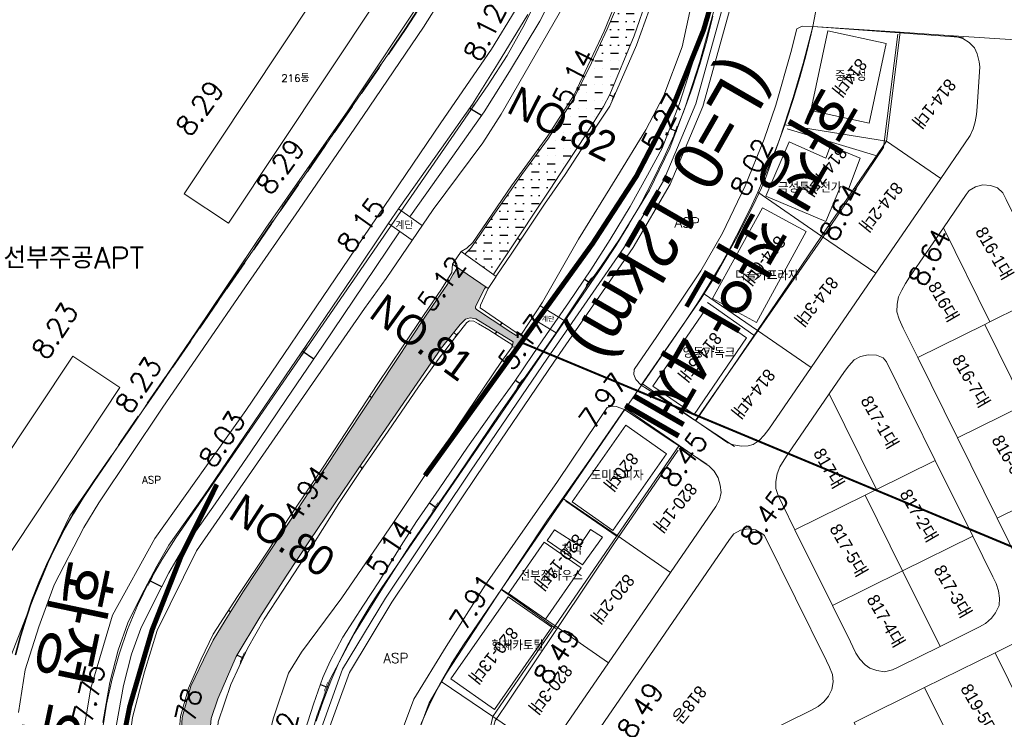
# Model space of a CAD drawing. Header units: metres. Extents: x 183400 to 184400, y 422200 to 427800.
# Tile 144 of 221: x 183669 to 183867, y 426260 to 426400. Entities that reach past the tile are written whole.
import ezdxf
from ezdxf.enums import TextEntityAlignment as Align

# ---------------------------------------------------------------- set-up
doc = ezdxf.new("R2010")
doc.units = ezdxf.units.M
doc.linetypes.add('DASHED2', pattern=[9.525, 6.35, -3.175])
for name, color, linetype in [('NR', 7, 'Continuous'), ('num', 7, 'Continuous'), ('구조물명칭_작업', 5, 'Continuous'), ('동별경계', 3, 'DASHED2'), ('보축구간', 10, 'DASHED2'), ('하천', 140, 'Continuous'), ('횡단타점', 11, 'Continuous')]:
    doc.layers.add(name, color=color, linetype=linetype)
for name, color, linetype, lineweight in [('지번', 252, 'Continuous', 5), ('지적', 252, 'Continuous', 5), ('현황도', 7, 'Continuous', 5)]:
    doc.layers.add(name, color=color, linetype=linetype, lineweight=lineweight)
doc.styles.add('GHS', font='ROMANS', dxfattribs={"bigfont": 'GHS'})
doc.styles.add('gwang', font='romans.shx', dxfattribs={"bigfont": ' WHGTXT.SHX'})
doc.styles.get("Standard").update_dxf_attribs({"font": 'romans.shx', "bigfont": 'ghs.shx'})
doc.styles.add('UPM', font='Gulim.ttf')
doc.styles.add('돋움', font='Dotum.ttf')

msp = doc.modelspace()

# ---------------------------------------------------------------- hatches: boundary and pattern name
at = {"layer": '하천'}
h = msp.add_hatch(dxfattribs=at)
h.set_pattern_fill('MUDST', color=256, scale=0.25, style=0)
h.paths.add_polyline_path([(183799.67, 426425.3), (183800.15, 426434.35), (183800.76, 426444.16), (183801.48, 426454.14), (183802.2, 426464.53), (183802.92, 426473.82), (183803.47, 426483.13), (183803.83, 426488.25), (183799.07, 426488.67), (183798.93, 426487.43), (183798.88, 426486.82), (183798.26, 426479.71), (183797.93, 426471.08), (183797.52, 426460.98), (183797.08, 426452.27), (183796.48, 426442.4), (183795.71, 426432.23), (183795.24, 426424.24), (183793.98, 426416.34), (183791.81, 426408.25), (183790.98, 426406.19), (183787.36, 426397.76), (183783.8, 426390.01), (183780.49, 426383.5), (183775.61, 426375.91), (183770.23, 426368.62), (183764.26, 426359.99), (183760.97, 426355.14), (183759.94, 426353.79), (183758.84, 426352.61), (183764.56, 426348.52), (183766.79, 426351.91), (183769.84, 426356.48), (183773, 426361.28), (183775.93, 426365.64), (183778.98, 426370.28), (183783.23, 426376.8), (183786.68, 426382.23), (183787.92, 426384.67), (183792.77, 426396.45), (183795.57, 426404.38), (183797.76, 426411.25), (183798.64, 426416.11)])
h = msp.add_hatch(dxfattribs=at)
h.set_pattern_fill('MUDST', color=256, scale=0.25, style=0)
h.paths.add_polyline_path([(183707.24, 426244.61), (183707.48, 426250.97), (183707.71, 426257.21), (183707.93, 426259.42), (183709.23, 426263.39), (183712.95, 426271.9), (183717.7, 426279.79), (183722.97, 426288.04), (183727.67, 426295.09), (183737.39, 426309.55), (183754.15, 426333.82), (183757.9, 426338.53), (183758.92, 426339.57), (183759.91, 426339.82), (183761.05, 426339.64), (183768.5, 426335.06), (183768.33, 426334.03), (183769.57, 426333.95), (183770.82, 426335.84), (183770.17, 426336.61), (183769.15, 426336.28), (183768.07, 426337), (183764.33, 426339.42), (183761.17, 426341.54), (183760.96, 426341.78), (183760.98, 426342.06), (183762.23, 426344.69), (183762.76, 426345.67), (183763, 426346.06), (183757.35, 426349.96), (183756.48, 426348.58), (183755.32, 426346.59), (183750.95, 426340.15), (183744.92, 426331.11), (183738.73, 426321.82), (183734.96, 426316.05), (183731.66, 426311), (183727.78, 426305.27), (183723.55, 426298.82), (183719.63, 426292.87), (183714.37, 426284.98), (183710.75, 426279.13), (183708.34, 426275.17), (183706.38, 426271.25), (183703.86, 426265.95), (183702.12, 426259.66), (183701.86, 426256.18), (183701.34, 426249.66), (183700.69, 426239.88), (183700.32, 426233), (183699.98, 426226.91), (183699.77, 426222.48), (183699.54, 426219.98), (183705.99, 426219.33), (183706.3, 426226.11)])
h.paths.add_polyline_path([(183705.39, 426206.67), (183705.83, 426215.94), (183705.85, 426216.41), (183699.47, 426217.08), (183699.4, 426215.73), (183699.07, 426207.8), (183698.15, 426189.72), (183697.2, 426172.42), (183696.13, 426156.63), (183695.69, 426148.61), (183701.96, 426151.7), (183703.21, 426168.2), (183704.68, 426193.97)])

# ---------------------------------------------------------------- linework, layer by layer
at = {"layer": 'NR'}
for p, q in [((183787.86, 426384.62), (183788.76, 426384.22)), ((183762.18, 426380.42), (183759.85, 426381.88)), ((183799.94, 426377.82), (183801.29, 426377.31)), ((183773.77, 426373.42), (183773.49, 426373.63)), ((183769.39, 426355.81), (183769.98, 426355.42)), ((183755.7, 426347.25), (183755.31, 426347.49)), ((183782.86, 426347.62), (183783.78, 426347)), ((183765.97, 426338.36), (183766.29, 426338.83)), ((183756.6, 426336.89), (183757.24, 426336.38)), ((183765.22, 426337.08), (183764.92, 426336.61)), ((183728.51, 426331.58), (183726.2, 426333.16)), ((183768.97, 426327.33), (183769.99, 426326.62)), ((183740.1, 426323.87), (183739.71, 426324.13)), ((183737.73, 426310.05), (183738.26, 426309.68)), ((183751.73, 426302.7), (183753.05, 426301.79)), ((183697.98, 426285.86), (183695.49, 426287.15)), ((183711.79, 426280.82), (183711.36, 426281.09)), ((183713.11, 426272.17), (183714.32, 426271.61)), ((183729.82, 426266.26), (183731.16, 426265.73)), ((183702.98, 426262.78), (183702.61, 426262.89))]:
    msp.add_line(p, q, dxfattribs=at)
for points in [[(183789.28, 426385.4), (183788.25, 426383.05), (183789.22, 426385.43), (183788.18, 426383.07)], [(183789.1, 426385.16), (183788.3, 426383.35), (183789.03, 426385.19), (183788.24, 426383.37)], [(183788.91, 426384.91), (183788.36, 426383.65), (183788.85, 426384.94), (183788.3, 426383.67)], [(183758.82, 426380.22), (183760.88, 426383.53), (183758.91, 426380.17), (183760.97, 426383.48)], [(183759.15, 426380.55), (183760.73, 426383.09), (183759.24, 426380.49), (183760.82, 426383.04)], [(183759.47, 426380.87), (183760.59, 426382.66), (183759.56, 426380.82), (183760.67, 426382.6)], [(183801.95, 426379.08), (183800.64, 426375.55), (183801.85, 426379.11), (183800.55, 426375.59)], [(183801.7, 426378.7), (183800.7, 426375.99), (183801.61, 426378.74), (183800.6, 426376.03)], [(183801.45, 426378.33), (183800.75, 426376.44), (183801.36, 426378.37), (183800.66, 426376.47)], [(183773.21, 426373.25), (183773.76, 426374), (183773.23, 426373.24), (183773.78, 426373.99)], [(183773.3, 426373.33), (183773.71, 426373.9), (183773.32, 426373.31), (183773.74, 426373.89)], [(183773.38, 426373.4), (183773.67, 426373.8), (183773.4, 426373.38), (183773.69, 426373.79)], [(183770.49, 426356.19), (183769.47, 426354.65), (183770.45, 426356.22), (183769.43, 426354.68)], [(183770.33, 426356.04), (183769.55, 426354.86), (183770.29, 426356.07), (183769.51, 426354.89)], [(183770.17, 426355.89), (183769.63, 426355.06), (183770.13, 426355.92), (183769.58, 426355.09)], [(183754.99, 426346.98), (183755.62, 426348), (183755.02, 426346.96), (183755.65, 426347.99)], [(183755.09, 426347.08), (183755.58, 426347.87), (183755.12, 426347.06), (183755.61, 426347.85)], [(183755.19, 426347.18), (183755.53, 426347.73), (183755.22, 426347.16), (183755.56, 426347.71)], [(183784.59, 426348.2), (183782.97, 426345.8), (183784.53, 426348.24), (183782.91, 426345.84)], [(183784.34, 426347.96), (183783.09, 426346.12), (183784.27, 426348.01), (183783.03, 426346.16)], [(183784.09, 426347.73), (183783.22, 426346.44), (183784.02, 426347.77), (183783.15, 426346.48)], [(183765.68, 426339.24), (183766.9, 426338.42), (183765.65, 426339.2), (183766.87, 426338.39)], [(183765.79, 426339.11), (183766.73, 426338.48), (183765.77, 426339.08), (183766.71, 426338.45)], [(183765.91, 426338.98), (183766.57, 426338.54), (183765.89, 426338.95), (183766.55, 426338.51)], [(183757.9, 426337.21), (183756.58, 426335.55), (183757.85, 426337.25), (183756.53, 426335.58)], [(183757.7, 426337.06), (183756.68, 426335.77), (183757.66, 426337.09), (183756.64, 426335.81)], [(183757.5, 426336.9), (183756.79, 426336), (183757.46, 426336.94), (183756.75, 426336.04)], [(183765.53, 426336.22), (183764.31, 426336.99), (183765.55, 426336.26), (183764.34, 426337.03)], [(183765.41, 426336.35), (183764.48, 426336.94), (183765.43, 426336.38), (183764.5, 426336.97)], [(183765.29, 426336.47), (183764.64, 426336.88), (183765.31, 426336.5), (183764.66, 426336.91)], [(183725.1, 426331.55), (183727.3, 426334.77), (183725.19, 426331.49), (183727.38, 426334.71)], [(183725.44, 426331.86), (183727.13, 426334.34), (183725.53, 426331.8), (183727.22, 426334.28)], [(183725.78, 426332.17), (183726.96, 426333.91), (183725.87, 426332.11), (183727.05, 426333.85)], [(183770.91, 426327.93), (183769.06, 426325.3), (183770.84, 426327.98), (183768.99, 426325.35)], [(183770.63, 426327.68), (183769.21, 426325.65), (183770.56, 426327.73), (183769.13, 426325.7)], [(183770.35, 426327.43), (183769.35, 426326), (183770.27, 426327.48), (183769.28, 426326.05)], [(183739.37, 426323.62), (183740.04, 426324.64), (183739.4, 426323.6), (183740.07, 426324.62)], [(183739.48, 426323.72), (183739.99, 426324.5), (183739.5, 426323.7), (183740.02, 426324.48)], [(183739.58, 426323.82), (183739.94, 426324.37), (183739.61, 426323.8), (183739.97, 426324.35)], [(183738.73, 426310.37), (183737.79, 426309), (183738.7, 426310.4), (183737.75, 426309.02)], [(183738.59, 426310.24), (183737.86, 426309.18), (183738.55, 426310.26), (183737.82, 426309.21)], [(183738.44, 426310.1), (183737.93, 426309.37), (183738.4, 426310.13), (183737.89, 426309.39)], [(183754.15, 426303.4), (183751.94, 426300.19), (183754.07, 426303.46), (183751.86, 426300.24)], [(183753.81, 426303.09), (183752.11, 426300.62), (183753.73, 426303.15), (183752.03, 426300.68)], [(183753.47, 426302.78), (183752.28, 426301.05), (183753.38, 426302.84), (183752.19, 426301.11)], [(183694.6, 426285.42), (183696.39, 426288.88), (183694.69, 426285.37), (183696.48, 426288.83)], [(183694.9, 426285.77), (183696.28, 426288.43), (183694.99, 426285.72), (183696.37, 426288.39)], [(183695.2, 426286.12), (183696.16, 426287.99), (183695.29, 426286.07), (183696.26, 426287.94)], [(183711, 426280.54), (183711.72, 426281.65), (183711.03, 426280.52), (183711.75, 426281.63)], [(183711.11, 426280.65), (183711.67, 426281.51), (183711.14, 426280.63), (183711.7, 426281.49)], [(183711.23, 426280.76), (183711.62, 426281.36), (183711.26, 426280.74), (183711.65, 426281.34)], [(183715.05, 426273.19), (183713.6, 426270.04), (183714.96, 426273.23), (183713.51, 426270.08)], [(183714.8, 426272.86), (183713.68, 426270.44), (183714.71, 426272.9), (183713.6, 426270.48)], [(183714.54, 426272.54), (183713.76, 426270.85), (183714.46, 426272.58), (183713.68, 426270.88)], [(183731.85, 426267.48), (183730.48, 426263.98), (183731.75, 426267.51), (183730.39, 426264.02)], [(183731.6, 426267.11), (183730.54, 426264.42), (183731.5, 426267.15), (183730.45, 426264.46)], [(183731.34, 426266.74), (183730.61, 426264.86), (183731.25, 426266.78), (183730.51, 426264.9)], [(183702.47, 426262.4), (183702.74, 426263.38), (183702.5, 426262.39), (183702.77, 426263.37)], [(183702.53, 426262.5), (183702.74, 426263.26), (183702.56, 426262.5), (183702.76, 426263.25)], [(183702.59, 426262.61), (183702.73, 426263.14), (183702.61, 426262.6), (183702.76, 426263.13)]]:
    msp.add_solid(points, dxfattribs=at)
at = {"layer": '구조물명칭_작업', "ltscale": 20, "const_width": 0.4}
msp.add_lwpolyline([(183871.03, 426292.91), (183770.19, 426334.9)], dxfattribs=at)
at = {"layer": '동별경계', "linetype": 'DASHED2'}
for points in [[(183668.63, 426272.23), (183669.63, 426275.94), (183670.76, 426279.6), (183672.02, 426283.23), (183673.41, 426286.81), (183674.92, 426290.33), (183676.57, 426293.8), (183678.33, 426297.21), (183680.22, 426300.55), (183682.22, 426303.82), (183684.34, 426307.02), (183747.01, 426397.93), (183750.19, 426402.86), (183753.08, 426407.98), (183755.65, 426413.26), (183757.91, 426418.68), (183759.83, 426424.23), (183761.42, 426429.88), (183762.67, 426435.62), (183763.57, 426441.42), (183764.12, 426447.26), (183774.98, 426616.23), (183777.03, 426648.15)], [(183777.03, 426648.15), (183774.98, 426616.23), (183764.12, 426447.26), (183763.57, 426441.42), (183762.67, 426435.62), (183761.42, 426429.88), (183759.83, 426424.23), (183757.91, 426418.68), (183755.65, 426413.26), (183753.08, 426407.98), (183750.19, 426402.86), (183747.01, 426397.93), (183684.34, 426307.02), (183682.22, 426303.82), (183680.22, 426300.55), (183678.33, 426297.21), (183676.57, 426293.8), (183674.92, 426290.33), (183673.41, 426286.81), (183672.02, 426283.23), (183670.76, 426279.6), (183669.63, 426275.94), (183668.63, 426272.23)]]:
    msp.add_lwpolyline(points, dxfattribs=at)
at = {"layer": '보축구간', "const_width": 1}
msp.add_lwpolyline([(183750.81, 426308.17), (183784.47, 426354.77, 0.097798), (183811.27, 426413.13, 0.097798)], format="xyb", dxfattribs=at)
at = {"layer": '보축구간'}
msp.add_lwpolyline([(183683.74, 426183.7, 1, 1, 0), (183686.72, 426230.38, 1, 1, -0.111432), (183709.06, 426306.41, 1, 1, -0.111432)], format="xyseb", dxfattribs=at)
at = {"layer": '지적', "linetype": 'Continuous'}
for points in [[(183648.12, 425680.89), (183685.63, 426251.99), (183686.12, 426257.17), (183686.92, 426262.3), (183688.03, 426267.39), (183689.44, 426272.39), (183691.15, 426277.3), (183693.15, 426282.1), (183695.43, 426286.78), (183697.99, 426291.31), (183700.81, 426295.68), (183763.48, 426386.58), (183767.31, 426392.52), (183770.79, 426398.68), (183773.89, 426405.04), (183776.6, 426411.56), (183778.91, 426418.24), (183780.83, 426425.05), (183782.33, 426431.96), (183783.41, 426438.94), (183784.08, 426445.98), (183841.5, 427333.41)], [(183841.5, 427333.41), (183784.08, 426445.98), (183783.41, 426438.94), (183782.33, 426431.96), (183780.83, 426425.05), (183778.91, 426418.24), (183776.6, 426411.56), (183773.89, 426405.04), (183770.79, 426398.68), (183767.31, 426392.52), (183763.48, 426386.58), (183700.81, 426295.68), (183697.99, 426291.31), (183695.43, 426286.78), (183693.15, 426282.1), (183691.15, 426277.3), (183689.44, 426272.39), (183688.03, 426267.39), (183686.92, 426262.3), (183686.12, 426257.17), (183685.63, 426251.99), (183648.12, 425680.89)], [(183777.03, 426648.15), (183774.98, 426616.23), (183764.12, 426447.26), (183763.57, 426441.42), (183762.67, 426435.62), (183761.42, 426429.88), (183759.83, 426424.23), (183757.91, 426418.68), (183755.65, 426413.26), (183753.08, 426407.98), (183750.19, 426402.86), (183747.01, 426397.93), (183684.34, 426307.02), (183682.22, 426303.82), (183680.22, 426300.55), (183678.33, 426297.21), (183676.57, 426293.8), (183674.92, 426290.33), (183673.41, 426286.81), (183672.02, 426283.23), (183670.76, 426279.6), (183669.63, 426275.94), (183668.63, 426272.23)], [(183750.11, 426258.58), (183751.9, 426262.65), (183753.91, 426266.62), (183754.04, 426266.86), (183756.12, 426270.48), (183758.54, 426274.22), (183766.21, 426285.41), (183778.64, 426303.52), (183791.07, 426321.64), (183794.47, 426326.59), (183802.85, 426338.81), (183805.37, 426342.6), (183806.72, 426344.75), (183807.8, 426346.45), (183810.12, 426350.38), (183812.33, 426354.36), (183814.44, 426358.4), (183816.44, 426362.49), (183817.6, 426365.05), (183818.32, 426366.64), (183820.1, 426370.84), (183821.76, 426375.08), (183823.04, 426378.61), (183823.31, 426379.36), (183824.74, 426383.69), (183826.06, 426388.05), (183827.26, 426392.45), (183828.34, 426396.87), (183828.64, 426398.29), (183830.52, 426408.19)], [(183830.52, 426408.19), (183828.64, 426398.29), (183846.21, 426397.14), (183855.79, 426396.51), (183875.53, 426395.22)], [(183668.63, 426272.23), (183669.63, 426275.94), (183670.76, 426279.6), (183672.02, 426283.23), (183673.41, 426286.81), (183674.92, 426290.33), (183676.57, 426293.8), (183678.33, 426297.21), (183680.22, 426300.55), (183682.22, 426303.82), (183684.34, 426307.02), (183747.01, 426397.93), (183750.19, 426402.86)], [(183728.97, 426258.94), (183730.36, 426262.95), (183731.92, 426266.91), (183733.63, 426270.79), (183735.51, 426274.6), (183737.54, 426278.34), (183739.72, 426281.98), (183742.05, 426285.53), (183786.35, 426350.12), (183789.13, 426354.31), (183791.76, 426358.59), (183794.24, 426362.96), (183796.58, 426367.41), (183798.77, 426371.93), (183800.81, 426376.53), (183802.69, 426381.19), (183804.41, 426385.91), (183805.97, 426390.68), (183807.38, 426395.51), (183808.62, 426400.38)], [(183808.62, 426400.38), (183807.38, 426395.51), (183805.97, 426390.68), (183804.41, 426385.91), (183802.69, 426381.19), (183800.81, 426376.53), (183798.77, 426371.93), (183796.58, 426367.41), (183794.24, 426362.96), (183791.76, 426358.59), (183789.13, 426354.31), (183786.35, 426350.12), (183742.05, 426285.53), (183739.72, 426281.98), (183737.54, 426278.34), (183735.51, 426274.6), (183733.63, 426270.79), (183731.92, 426266.91), (183730.36, 426262.95), (183728.97, 426258.94)], [(183828.64, 426398.29), (183828.34, 426396.87), (183827.26, 426392.45), (183826.06, 426388.05), (183824.74, 426383.69), (183823.31, 426379.36), (183823.04, 426378.61), (183843.41, 426375.33), (183846.21, 426397.14), (183828.64, 426398.29)], [(183855.79, 426396.51), (183857.27, 426396.32), (183858.75, 426395.89), (183860.01, 426395.12), (183861.08, 426394.05), (183861.61, 426392.8), (183862.04, 426391.22), (183862.17, 426390.24), (183861.65, 426382.18), (183861.48, 426380.67), (183861.25, 426379.2), (183860.85, 426377.79), (183860.21, 426376.41), (183859.11, 426374.74), (183854.36, 426367.82), (183841.3, 426348.8), (183828.33, 426329.91), (183819.82, 426317.51), (183818.89, 426316.28), (183817.87, 426315.21), (183816.69, 426314.45), (183815.69, 426314.16), (183814.34, 426314.11), (183812.75, 426314.39), (183811.62, 426314.79), (183805.19, 426319.21), (183794.47, 426326.59), (183791.07, 426321.64), (183801.8, 426314.26), (183806.19, 426311.24), (183807.84, 426310.08), (183808.87, 426309.06), (183809.67, 426307.74), (183810.04, 426306.27), (183810.27, 426304.78), (183809.9, 426303.3), (183809.18, 426302.01), (183800.09, 426288.77), (183787.65, 426270.65), (183775.59, 426253.08)], [(183846.21, 426397.14), (183843.41, 426375.33), (183854.36, 426367.82), (183859.11, 426374.74), (183860.21, 426376.41), (183860.85, 426377.79), (183861.25, 426379.2), (183861.48, 426380.67), (183861.65, 426382.18), (183862.17, 426390.24), (183862.04, 426391.22), (183861.61, 426392.8), (183861.08, 426394.05), (183860.01, 426395.12), (183858.75, 426395.89), (183857.27, 426396.32), (183855.79, 426396.51), (183846.21, 426397.14)], [(183875.53, 426395.22), (183855.79, 426396.51)], [(183823.04, 426378.61), (183821.76, 426375.08), (183820.1, 426370.84), (183818.32, 426366.64), (183817.6, 426365.05), (183830.42, 426356.26), (183843.41, 426375.33), (183823.04, 426378.61)], [(183843.41, 426375.33), (183830.42, 426356.26), (183841.3, 426348.8), (183854.36, 426367.82), (183843.41, 426375.33)], [(183870.48, 426289.91), (183865.67, 426299.64), (183857.7, 426315.77), (183849.73, 426331.9), (183846.82, 426337.79), (183845.98, 426339.61), (183845.54, 426341.03), (183845.55, 426342.58), (183845.87, 426344.04), (183846.49, 426345.39), (183847.23, 426346.73), (183848.04, 426348.01), (183854.86, 426357.94), (183859.43, 426364.6), (183860.06, 426365.41), (183861.32, 426366.16), (183862.79, 426366.53), (183864.32, 426366.42)], [(183862.79, 426366.53), (183861.32, 426366.16), (183860.06, 426365.41), (183859.43, 426364.6), (183854.86, 426357.94), (183864.19, 426339.05), (183876.59, 426345.18), (183867.49, 426363.61), (183866.77, 426364.92), (183865.71, 426365.96), (183864.32, 426366.42), (183862.79, 426366.53)], [(183864.32, 426366.42), (183865.71, 426365.96), (183866.77, 426364.92), (183867.49, 426363.61)], [(183817.6, 426365.05), (183816.44, 426362.49), (183814.44, 426358.4), (183812.33, 426354.36), (183810.12, 426350.38), (183807.8, 426346.45), (183806.72, 426344.75), (183817.53, 426337.33), (183830.42, 426356.26), (183817.6, 426365.05)], [(183854.86, 426357.94), (183848.04, 426348.01), (183847.23, 426346.73), (183846.49, 426345.39), (183845.87, 426344.04), (183845.55, 426342.58), (183845.54, 426341.03), (183845.98, 426339.61), (183846.82, 426337.79), (183849.73, 426331.9), (183863.16, 426338.54), (183864.19, 426339.05), (183854.86, 426357.94)], [(183830.42, 426356.26), (183817.53, 426337.33), (183828.33, 426329.91), (183841.3, 426348.8), (183830.42, 426356.26)], [(183806.72, 426344.75), (183805.37, 426342.6), (183802.85, 426338.81), (183794.47, 426326.59), (183805.19, 426319.21), (183817.53, 426337.33), (183806.72, 426344.75)], [(183876.59, 426345.18), (183864.19, 426339.05), (183863.16, 426338.54), (183871.13, 426322.41), (183884.56, 426329.05), (183876.59, 426345.18)], [(183817.53, 426337.33), (183805.19, 426319.21), (183811.62, 426314.79), (183812.75, 426314.39), (183814.34, 426314.11), (183815.69, 426314.16), (183816.69, 426314.45), (183817.87, 426315.21), (183818.89, 426316.28), (183819.82, 426317.51), (183828.33, 426329.91), (183817.53, 426337.33)], [(183863.16, 426338.54), (183849.73, 426331.9), (183857.7, 426315.77), (183871.13, 426322.41), (183863.16, 426338.54)], [(183841.42, 426332.38), (183842.74, 426331.8), (183843.47, 426331.03), (183853.24, 426311.24), (183860.76, 426296.04), (183864.81, 426287.85), (183865.45, 426286.51), (183865.94, 426285.08), (183866.14, 426283.62), (183866.03, 426282.11), (183865.33, 426280.64), (183864.5, 426279.58), (183863.33, 426278.51), (183862.13, 426277.81), (183854.18, 426273.88), (183845.91, 426269.79), (183844.62, 426269.19), (183843.06, 426268.82), (183841.52, 426269.09), (183840.12, 426269.53), (183839.13, 426270.2), (183838.08, 426271.36), (183837.29, 426272.56), (183836.67, 426273.85), (183836.19, 426274.82), (183832.58, 426282.12), (183825.07, 426297.33), (183822.58, 426302.37), (183821.71, 426304.17), (183821.23, 426305.58), (183821.23, 426307.01), (183821.52, 426308.57), (183822.06, 426309.98), (183822.9, 426311.35), (183823.67, 426312.51), (183831.95, 426324.57), (183835.04, 426329.08), (183835.89, 426330.22), (183836.94, 426331.4), (183838.24, 426332.07), (183839.76, 426332.44), (183841.42, 426332.38)], [(183839.76, 426332.44), (183838.24, 426332.07), (183836.94, 426331.4), (183835.89, 426330.22), (183835.04, 426329.08), (183831.95, 426324.57), (183841.42, 426305.4), (183853.24, 426311.24), (183843.47, 426331.03), (183842.74, 426331.8), (183841.42, 426332.38), (183839.76, 426332.44)], [(183831.95, 426324.57), (183823.67, 426312.51), (183822.9, 426311.35), (183822.06, 426309.98), (183821.52, 426308.57), (183821.23, 426307.01), (183821.23, 426305.58), (183821.71, 426304.17), (183822.58, 426302.37), (183825.07, 426297.33), (183839.16, 426304.29), (183841.42, 426305.4), (183831.95, 426324.57)], [(183791.07, 426321.64), (183778.64, 426303.52), (183789.36, 426296.14), (183801.8, 426314.26), (183791.07, 426321.64)], [(183871.13, 426322.41), (183857.7, 426315.77), (183865.67, 426299.64), (183879.1, 426306.28), (183871.13, 426322.41)], [(183801.8, 426314.26), (183789.36, 426296.14), (183800.09, 426288.77), (183809.18, 426302.01), (183809.9, 426303.3), (183810.27, 426304.78), (183810.04, 426306.27), (183809.67, 426307.74), (183808.87, 426309.06), (183807.84, 426310.08), (183806.19, 426311.24), (183801.8, 426314.26)], [(183853.24, 426311.24), (183841.42, 426305.4), (183839.16, 426304.29), (183846.67, 426289.08), (183860.76, 426296.04), (183853.24, 426311.24)], [(183879.1, 426306.28), (183865.67, 426299.64), (183870.48, 426289.91), (183870.97, 426288.88), (183871.8, 426287.75), (183872.89, 426286.59), (183874.1, 426285.93), (183875.34, 426285.6), (183876.71, 426285.49), (183878.23, 426285.82), (183879.56, 426286.42), (183887.08, 426290.14), (183879.1, 426306.28)], [(183778.64, 426303.52), (183766.21, 426285.41), (183776.93, 426278.03), (183789.36, 426296.14), (183778.64, 426303.52)], [(183839.16, 426304.29), (183825.07, 426297.33), (183832.58, 426282.12), (183846.67, 426289.08), (183839.16, 426304.29)], [(183782.28, 426252.22), (183811.91, 426295.39), (183812.79, 426296.48), (183814.15, 426297.26), (183815.7, 426297.53), (183817.12, 426297.31)], [(183815.7, 426297.53), (183814.15, 426297.26), (183812.79, 426296.48), (183811.91, 426295.39), (183782.28, 426252.22)], [(183786.93, 426240.64), (183828.37, 426261.12), (183829.76, 426261.88), (183830.86, 426262.77), (183831.81, 426263.94), (183832.49, 426265.27), (183832.71, 426266.78), (183832.58, 426268.26), (183831.99, 426269.78), (183831.37, 426271.02), (183818.94, 426296.2), (183818.42, 426296.59), (183817.12, 426297.31), (183815.7, 426297.53)], [(183817.12, 426297.31), (183818.42, 426296.59), (183818.94, 426296.2), (183831.37, 426271.02), (183831.99, 426269.78), (183832.58, 426268.26), (183832.71, 426266.78), (183832.49, 426265.27), (183831.81, 426263.94), (183830.86, 426262.77), (183829.76, 426261.88), (183828.37, 426261.12), (183786.93, 426240.64)], [(183789.36, 426296.14), (183776.93, 426278.03), (183787.65, 426270.65), (183800.09, 426288.77), (183789.36, 426296.14)], [(183860.76, 426296.04), (183846.67, 426289.08), (183854.18, 426273.88), (183862.13, 426277.81), (183863.33, 426278.51), (183864.5, 426279.58), (183865.33, 426280.64), (183866.03, 426282.11), (183866.14, 426283.62), (183865.94, 426285.08), (183865.45, 426286.51), (183864.81, 426287.85), (183860.76, 426296.04)], [(183846.67, 426289.08), (183832.58, 426282.12), (183836.19, 426274.82), (183836.67, 426273.85), (183837.29, 426272.56), (183838.08, 426271.36), (183839.13, 426270.2), (183840.12, 426269.53), (183841.52, 426269.09), (183843.06, 426268.82), (183844.62, 426269.19), (183845.91, 426269.79), (183854.18, 426273.88), (183846.67, 426289.08)], [(183766.21, 426285.41), (183758.54, 426274.22), (183756.12, 426270.48), (183754.04, 426266.86), (183764.44, 426259.84), (183776.93, 426278.03), (183766.21, 426285.41)], [(183836.95, 426258.67), (183851.09, 426265.66), (183865.24, 426272.65), (183879.39, 426279.64)], [(183879.39, 426279.64), (183865.24, 426272.65), (183873.22, 426256.53), (183887.37, 426263.52), (183879.39, 426279.64)], [(183776.93, 426278.03), (183764.44, 426259.84), (183775.29, 426252.52), (183775.59, 426253.08), (183787.65, 426270.65), (183776.93, 426278.03)], [(183865.24, 426272.65), (183851.09, 426265.66), (183859.08, 426249.54), (183873.22, 426256.53), (183865.24, 426272.65)], [(183754.04, 426266.86), (183753.91, 426266.62), (183751.9, 426262.65), (183750.11, 426258.58), (183748.55, 426254.41), (183747.2, 426250.17), (183746.09, 426245.86), (183745.21, 426241.5), (183759.45, 426237.39), (183764.44, 426259.84), (183754.04, 426266.86)], [(183851.09, 426265.66), (183836.95, 426258.67), (183844.94, 426242.56), (183859.08, 426249.54), (183851.09, 426265.66)], [(183764.44, 426259.84), (183759.45, 426237.39), (183758.8, 426234.46), (183773.43, 426233.47), (183774.56, 426249.87), (183774.65, 426250.88), (183775.02, 426252.01), (183775.29, 426252.52), (183764.44, 426259.84)]]:
    msp.add_lwpolyline(points, dxfattribs=at)
at = {"layer": '현황도'}
for p, q in [((183702.48, 426364.76), (183739.14, 426419.97)), ((183711.41, 426358.83), (183748.08, 426414.03)), ((183831.66, 426397.41), (183828.24, 426381.44)), ((183831.66, 426397.41), (183843.39, 426394.89)), ((183843.39, 426394.89), (183839.97, 426378.93)), ((183828.24, 426381.44), (183839.97, 426378.93)), ((183823.51, 426377.75), (183841.5, 426372.36)), ((183711.41, 426358.83), (183702.48, 426364.76)), ((183750.24, 426358.38), (183745.48, 426361.74)), ((183808.55, 426343.7), (183818.58, 426361.95)), ((183827.34, 426357.14), (183818.58, 426361.95)), ((183748.23, 426355.44), (183743.47, 426358.8)), ((183817.32, 426338.89), (183827.34, 426357.14)), ((183756.35, 426350.65), (183758.1, 426353.14)), ((183758.1, 426353.14), (183765.13, 426348.11)), ((183763.47, 426345.73), (183756.35, 426350.65)), ((183765.13, 426348.11), (183763.47, 426345.73)), ((183807.51, 426342.95), (183816.81, 426336.4)), ((183817.32, 426338.89), (183808.55, 426343.7)), ((183778.78, 426339.31), (183773.94, 426342.27)), ((183796.57, 426326.12), (183807.13, 426341.49)), ((183815.37, 426335.82), (183807.13, 426341.49)), ((183777.13, 426336.81), (183772.27, 426339.77)), ((183769.15, 426336.28), (183770.16, 426336.6)), ((183804.81, 426320.46), (183815.37, 426335.82)), ((183643.53, 426277.12), (183680.12, 426332.18)), ((183689.61, 426325.87), (183680.12, 426332.18)), ((183653.02, 426270.81), (183689.61, 426325.87)), ((183804.81, 426320.46), (183796.57, 426326.12)), ((183780.34, 426302.93), (183791.13, 426318.31)), ((183799.32, 426312.56), (183791.13, 426318.31)), ((183788.53, 426297.19), (183799.32, 426312.56)), ((183779.06, 426303.05), (183789.41, 426295.98)), ((183788.53, 426297.19), (183780.34, 426302.93)), ((183767.61, 426284.53), (183774.75, 426294.82)), ((183782.14, 426289.69), (183774.75, 426294.82)), ((183775, 426279.4), (183782.14, 426289.69)), ((183756.02, 426267.38), (183767.54, 426283.88)), ((183766.14, 426285.34), (183777.11, 426277.54)), ((183776.31, 426277.75), (183767.54, 426283.88)), ((183775, 426279.4), (183767.61, 426284.53)), ((183764.79, 426261.26), (183776.31, 426277.75)), ((183764.79, 426261.26), (183756.02, 426267.38))]:
    msp.add_line(p, q, dxfattribs=at)
for points in [[(183739, 426628.17), (183767.93, 426626.43), (183774.66, 426619.45), (183773.05, 426593.74), (183770.81, 426560.52), (183768.32, 426522.7), (183765.82, 426486.25), (183763.2, 426447.18), (183762.32, 426435.92), (183759.58, 426425.08), (183755.09, 426412.62), (183751.22, 426405.27), (183735.36, 426381.4), (183718.9, 426357.85), (183705.03, 426337.22), (183691.69, 426317.65), (183679.57, 426300.14), (183676.2, 426293.16), (183672.33, 426283.81), (183667.72, 426271.93), (183666.84, 426265.58), (183666.1, 426261.59), (183660.23, 426264.58), (183641.53, 426276.42)], [(183725.15, 426227.93), (183725.85, 426237.87), (183726.77, 426244.45), (183729.02, 426254.77), (183734.29, 426269.32), (183742.9, 426283.6), (183759.98, 426309.07), (183775.43, 426331.77), (183791.33, 426354.74), (183798.66, 426367.34), (183805.18, 426382.77), (183811.4, 426405.26), (183813.79, 426423.44), (183815.24, 426448.62), (183817.81, 426488.51), (183820.23, 426523.9), (183822.16, 426557.05), (183824.58, 426593.23), (183826.17, 426620.34), (183826.41, 426624.64), (183825.96, 426625.36), (183824.01, 426626.38), (183823.22, 426626.67)], [(183798.66, 426488.71), (183798.09, 426483.38), (183797.6, 426471.4), (183796.57, 426449.9), (183795.54, 426435.75), (183794.8, 426424.25), (183793.5, 426416.43), (183791.21, 426408.18), (183786.75, 426397.4), (183780.75, 426384.62), (183775.46, 426376.35), (183768.2, 426366.34), (183760.41, 426354.97), (183759.21, 426353.83), (183758.1, 426353.14)], [(183758.84, 426352.61), (183759.94, 426353.79), (183760.97, 426355.14), (183764.26, 426359.99), (183770.23, 426368.62), (183775.61, 426375.91), (183780.49, 426383.5), (183783.8, 426390.01), (183787.36, 426397.76), (183790.98, 426406.19), (183791.81, 426408.25), (183793.98, 426416.34), (183795.24, 426424.24), (183795.71, 426432.23), (183796.48, 426442.4), (183797.08, 426452.27), (183797.52, 426460.98), (183797.93, 426471.08), (183798.26, 426479.71), (183798.88, 426486.82), (183798.93, 426487.43), (183799.04, 426488.43), (183799.07, 426488.67)], [(183764.56, 426348.52), (183764.67, 426348.7), (183766.79, 426351.91), (183769.84, 426356.48), (183773, 426361.28), (183775.93, 426365.64), (183778.98, 426370.28), (183783.23, 426376.8), (183786.68, 426382.23), (183787.92, 426384.67), (183792.77, 426396.45), (183795.57, 426404.38), (183797.76, 426411.25), (183798.64, 426416.11), (183799.67, 426425.3), (183800.15, 426434.35), (183800.76, 426444.16), (183801.48, 426454.14), (183802.2, 426464.53), (183802.92, 426473.82), (183803.47, 426483.13), (183803.83, 426488.25)], [(183765.07, 426348.15), (183765.23, 426348.39), (183768.11, 426352.61), (183771.48, 426357.67), (183774.81, 426362.64), (183778.95, 426368.59), (183785.39, 426378.49), (183787.92, 426382.3), (183793.29, 426394.55), (183796.73, 426404.23), (183798.64, 426411.35), (183799.77, 426417.26), (183800.74, 426425.57), (183801.13, 426435.15), (183801.69, 426446.08), (183802.57, 426458.52), (183803.51, 426469.68), (183804.3, 426481.8)], [(183786.48, 426450.59), (183786.02, 426443.04), (183785, 426433.05), (183783.98, 426427.52), (183782.01, 426418.91), (183779.42, 426411.14), (183777.28, 426406.09), (183773.88, 426399.36), (183767.79, 426389.31), (183762.7, 426381.16), (183756.42, 426372.26), (183747.91, 426360.33), (183747.76, 426360.13)], [(183770.16, 426336.6), (183774.4, 426342.97), (183781.65, 426355.61), (183789.34, 426368.06), (183795.11, 426377.59), (183798.77, 426384.44), (183802.44, 426394.26), (183805.37, 426407.89)], [(183766.12, 426380.7), (183781.32, 426407.16)], [(183717.27, 426156.07), (183719.92, 426157.39), (183721.22, 426158.6), (183721.94, 426160.57), (183722.68, 426171.12), (183723.21, 426180.74), (183725.83, 426216.32), (183727.35, 426237.71), (183728.25, 426244.19), (183730.46, 426254.36), (183735.65, 426268.67), (183744.17, 426282.8), (183761.22, 426308.23), (183776.67, 426330.93), (183792.6, 426353.94), (183800, 426366.67), (183806.6, 426382.28), (183812.88, 426404.96)], [(183669.22, 426260.68), (183670.57, 426269.18), (183673.35, 426277.83), (183676.39, 426286.25), (183682.35, 426297.76), (183685.39, 426302.71), (183698.06, 426321.71), (183714.77, 426346.09), (183725.57, 426361.56), (183738.48, 426380.48), (183750.5, 426398.19), (183754.06, 426403.86)], [(183717.31, 426156.09), (183679.85, 426137.54), (183677.81, 426137.43), (183675.83, 426138.64), (183674.84, 426141.61), (183676.96, 426175.61), (183680.59, 426228.36), (183682.25, 426256.35), (183683.76, 426265.56), (183688.14, 426280.2), (183696.63, 426295.57), (183714.89, 426321.24), (183734.18, 426349.77), (183754.02, 426378.98), (183764.2, 426393.79), (183768.95, 426401.52)], [(183771.43, 426400.72), (183765.4, 426390.78), (183760.37, 426382.71), (183754.14, 426373.88), (183745.61, 426361.94), (183743.4, 426358.7), (183736.25, 426348), (183728.09, 426335.94), (183720.67, 426325.04), (183713.54, 426314.54), (183706.44, 426304.13), (183699.41, 426294.2), (183696.99, 426290.04), (183693.89, 426284.06), (183691.21, 426278.62), (183689.26, 426273.18), (183687.57, 426266.69), (183686.16, 426258.63)], [(183726.45, 426250.77), (183729.09, 426259.92), (183731.8, 426267.34), (183736.6, 426276.42), (183741.98, 426285.07), (183747.79, 426294.14), (183757.37, 426308.07), (183766.03, 426320.98), (183777.02, 426336.64), (183779.11, 426339.82), (183783.4, 426346.28), (183786.2, 426350.24), (183789.86, 426355.66), (183795.87, 426365.44), (183799.94, 426373.88), (183803.1, 426382.32), (183805.96, 426391.23), (183808.87, 426401.72)], [(183730.33, 426267.7), (183731.8, 426270.95), (183734.35, 426275.74), (183738.45, 426282.16), (183741.58, 426286.87), (183746.01, 426294.18), (183749.13, 426298.97), (183753.69, 426305.51), (183759.33, 426313.88), (183764.12, 426320.58), (183768.83, 426327.12), (183772.49, 426332.48), (183775.21, 426336.5), (183779.64, 426342.88), (183784.1, 426349.45), (183787.96, 426355.58), (183791.98, 426362.2), (183795.51, 426368.46), (183798.4, 426373.9), (183801.91, 426382.83), (183804.81, 426392.04), (183807.2, 426400.51)], [(183812.91, 426314.06), (183796.76, 426324.7), (183794.23, 426326.31), (183793.15, 426327.48), (183792.73, 426328.48), (183792.78, 426329.49), (183797.37, 426336.12), (183806.21, 426349.28), (183810.51, 426356.84), (183815.09, 426366.34), (183818.86, 426375.67), (183821.22, 426382.55), (183824.23, 426393.12), (183825.44, 426397.83), (183826.51, 426398.36), (183828.67, 426398.28), (183858.81, 426396.13)], [(183794.23, 426326.31), (183806.14, 426343.53), (183809.16, 426348.42), (183813.11, 426355.47), (183816.71, 426362.38), (183818.86, 426367.04), (183821.97, 426375.61), (183824.73, 426384.09), (183826.72, 426390.9), (183828.67, 426398.28)], [(183845.72, 426396.79), (183842.84, 426374.01), (183830.19, 426355.29), (183805.12, 426319.25)], [(183752.45, 426361.62), (183762.45, 426374.97), (183766.12, 426380.7)], [(183831.26, 426359.16), (183819.2, 426364.27), (183823.92, 426375.14), (183831.24, 426371.92), (183832.19, 426374.34), (183838.14, 426371.88), (183835.82, 426365.69), (183834.23, 426366.21), (183831.26, 426359.16)], [(183738.71, 426341.71), (183743, 426347.76), (183752.45, 426361.62)], [(183745.76, 426357.19), (183745.72, 426357.13), (183738.58, 426346.44), (183730.41, 426334.37), (183722.98, 426323.47), (183715.86, 426312.97), (183708.73, 426302.53), (183701.76, 426292.69), (183699.44, 426288.69), (183696.39, 426282.8), (183693.79, 426277.52), (183691.93, 426272.35), (183690.31, 426266.09), (183688.94, 426258.23), (183688.01, 426249.58), (183687.21, 426237.71), (183686.53, 426226.78), (183686.12, 426222.76), (183686.11, 426222.66)], [(183756.35, 426350.65), (183756.19, 426348.93), (183754.16, 426345.61), (183750.52, 426340.31), (183746.44, 426334.2), (183741.25, 426326.48), (183736.93, 426319.91), (183730.51, 426310.1), (183723.32, 426299.37), (183719.39, 426293.22), (183713.2, 426283.95), (183708.31, 426276.37), (183705.87, 426271.36), (183703.34, 426265.55), (183701.78, 426259.88), (183700.92, 426250.22), (183700.27, 426238.57), (183699.67, 426226.24), (183699.48, 426221.25), (183699.32, 426220.22), (183699.16, 426220.02)], [(183699.54, 426219.98), (183699.77, 426222.48), (183699.98, 426226.91), (183700.32, 426233), (183700.69, 426239.88), (183701.34, 426249.66), (183701.86, 426256.18), (183702.12, 426259.66), (183703.86, 426265.95), (183706.38, 426271.25), (183708.34, 426275.17), (183710.75, 426279.13), (183714.37, 426284.98), (183719.63, 426292.87), (183723.55, 426298.82), (183727.78, 426305.27), (183731.66, 426311), (183734.96, 426316.05), (183738.73, 426321.82), (183744.92, 426331.11), (183750.95, 426340.15), (183755.32, 426346.59), (183756.48, 426348.58), (183757.35, 426349.96)], [(183769.15, 426336.28), (183768.07, 426337), (183764.33, 426339.42), (183761.17, 426341.54), (183760.96, 426341.78), (183760.98, 426342.06), (183762.23, 426344.69), (183762.76, 426345.67), (183763, 426346.06)], [(183770.14, 426336.64), (183769.55, 426336.65), (183764.89, 426339.76), (183761.92, 426341.88), (183761.96, 426342.38), (183763.47, 426345.73)], [(183704.96, 426293.08), (183738.71, 426341.71)], [(183705.99, 426219.33), (183706.3, 426226.11), (183707.24, 426244.61), (183707.48, 426250.97), (183707.71, 426257.21), (183707.93, 426259.42), (183709.23, 426263.39), (183712.95, 426271.9), (183717.7, 426279.79), (183722.97, 426288.04), (183727.67, 426295.09), (183737.39, 426309.55), (183754.15, 426333.82), (183757.9, 426338.53), (183758.92, 426339.57), (183759.91, 426339.82), (183761.05, 426339.64), (183768.5, 426335.06)], [(183768.33, 426334.03), (183768.27, 426334.48), (183766.66, 426335.51), (183763.61, 426337.44), (183761.54, 426338.66), (183760.65, 426339.2), (183759.76, 426339.22), (183759.25, 426338.92), (183756.34, 426335.25), (183753.46, 426331.51), (183749.5, 426325.99), (183743.4, 426317.13), (183737.79, 426309), (183733.52, 426302.57), (183728.75, 426295.03), (183722.23, 426284.98), (183718.54, 426279.39), (183715.2, 426273.51), (183711.84, 426266.24), (183709.32, 426258.75), (183708.52, 426248.76), (183707.89, 426233.01), (183706.91, 426219.23)], [(183768.33, 426334.03), (183769.57, 426333.95), (183770.82, 426335.84), (183770.14, 426336.64)], [(183768.33, 426334.03), (183768.5, 426335.06)], [(183713.38, 426157.32), (183715.23, 426181.71), (183716.46, 426201.97), (183716.7, 426215.35), (183716.81, 426218.85), (183716.99, 426226.76), (183716.92, 426234.81), (183717.61, 426242.53), (183718.04, 426248.91), (183719.16, 426254.67), (183720.43, 426259.55), (183723.45, 426268.53), (183726.05, 426272.74), (183734.13, 426283.65), (183744.53, 426298.76), (183755.64, 426315.42), (183766.18, 426331.1), (183768.33, 426334.03)], [(183789.29, 426195.37), (183767.33, 426184.11), (183753.29, 426176.96), (183747.4, 426177.4), (183745.29, 426178.3), (183743.5, 426179.67), (183741.71, 426182.09), (183741.08, 426184.67), (183741.39, 426192.91), (183742.13, 426204.86), (183743.16, 426221.55), (183744.2, 426235.8), (183744.93, 426241.33), (183746.93, 426249.68), (183751.66, 426262.57), (183755.11, 426268.55), (183765.09, 426283.79), (183775.42, 426299.29), (183783.7, 426311.11), (183790.83, 426321.43)], [(183744.46, 426252.21), (183748.57, 426263.3), (183755.06, 426273.87), (183762.88, 426286.2), (183777.41, 426306.99), (183785.49, 426319.06), (183787.38, 426321.86), (183788.43, 426322.15), (183789.2, 426322.08), (183790.83, 426321.43), (183798.85, 426316.11), (183807.41, 426310.49)], [(183801.61, 426313.27), (183788.72, 426294.52), (183766.91, 426261.94), (183764.89, 426258.95), (183757.78, 426233.86), (183755.97, 426198.18)], [(183775.34, 426295.17), (183782.45, 426290.29), (183786.42, 426295.86), (183784.05, 426297.39), (183781.83, 426294.1), (183776.81, 426297.32), (183775.34, 426295.17)], [(183688.92, 426222.39), (183690.58, 426245.39), (183691.39, 426254.09), (183692.09, 426259.65), (183694.52, 426268.81), (183697.08, 426277.09), (183704.96, 426293.08)], [(183721.64, 426218.51), (183721.84, 426221.52), (183722.45, 426229.36), (183723.1, 426238.09), (183723.55, 426242.97), (183724.77, 426248.94), (183726.11, 426255.03), (183728.43, 426262.34), (183730.33, 426267.7)]]:
    msp.add_lwpolyline(points, dxfattribs=at)

# ---------------------------------------------------------------- texts
at = {"layer": 'num', "style": '돋움'}
for s, rotation, p in [('NO.82', 333.1525, (183766.93, 426381.21)), ('NO.81', 324.0135, (183739.29, 426340.17)), ('NO.80', 327.0442, (183711.04, 426299.85))]:
    msp.add_text(s, height=6, rotation=rotation, dxfattribs=at).set_placement(p)
at = {"layer": '보축구간', "style": '돋움'}
for s, rotation, p in [('(L=0.12km)', 240.0523, (183800.59, 426361.28)), ('화정 좌안 4제', 240.0523, (183814.62, 426351.08)), ('화정 우안 4제', 258.1223, (183675.09, 426252.88))]:
    msp.add_text(s, height=10, rotation=rotation, dxfattribs=at).set_placement(p, align=Align.MIDDLE_CENTER)
at = {"layer": '지번', "style": 'UPM'}
for s, rotation, p in [('814대', 230.9341, (183836.07, 426388.02)), ('814-1대', 230.9341, (183853.03, 426382.8)), ('814-7대', 230.9341, (183831.16, 426369.18)), ('814-2대', 230.9341, (183842.37, 426362.06)), ('816-1대', 300, (183865.11, 426352.81)), ('814-6대', 230.9341, (183818.83, 426351.29)), ('814-3대', 230.9341, (183829.39, 426343.08)), ('816대', 300, (183854.89, 426343.09)), ('814-5대', 230.9341, (183806.01, 426331.94)), ('816-7대', 300, (183860.43, 426327.16)), ('814-4대', 230.9341, (183816.74, 426324.58)), ('817-1대', 300, (183842.1, 426318.9)), ('816-6대', 300, (183868.4, 426311.02)), ('817대', 300, (183831.88, 426309.64)), ('820대', 230.9341, (183790.22, 426308.89)), ('820-1대', 230.9341, (183801.08, 426301.71)), ('817-2대', 300, (183849.96, 426300.16)), ('817-5대', 300, (183835.87, 426293.21)), ('820-14대', 230.9341, (183777.79, 426290.78)), ('817-3대', 300, (183856.77, 426284.96)), ('820-2대', 230.9341, (183788.51, 426283.4)), ('817-4대', 300, (183843.33, 426279.03)), ('820-13대', 230.9341, (183764.59, 426272.05)), ('820-3대', 230.9341, (183776.05, 426265.25)), ('818공', 230.9341, (183803.89, 426262.14)), ('819-5대', 300, (183862.15, 426261.1))]:
    msp.add_text(s, height=2.5, rotation=rotation, dxfattribs=at).set_placement(p, align=Align.MIDDLE_CENTER)
at = {"layer": '현황도'}
for s, height, p in [('216동', 1.5, (183721.99, 426387.18)), ('계단', 1.5, (183744.9, 426357.62)), ('선부주공APT', 4.283, (183666.23, 426349.73)), ('ASP', 1.5, (183694.05, 426306.58))]:
    msp.add_text(s, height=height, dxfattribs=at).set_placement(p)
at = {"layer": '현황도', "style": 'GHS'}
for s, height, p in [('중국성', 2, (183833.1, 426387.39)), ('금성특수전기', 2, (183821.66, 426364.96)), ('ASP', 2, (183800.9, 426357.95)), ('다슬카프라자', 2, (183813.09, 426347.35)), ('계단', 1, (183774.21, 426339.06)), ('영동카독크', 2, (183802.53, 426331.84)), ('도미노피자', 2, (183784.09, 426307.22)), ('천막', 2, (183778.21, 426292.36)), ('선부짚하우스', 2, (183769.79, 426287.1)), ('형제카토탈', 2, (183764.13, 426273.1)), ('ASP', 2, (183742.46, 426270.57))]:
    msp.add_text(s, height=height, dxfattribs=at).set_placement(p)
at = {"layer": '횡단타점', "color": 171, "style": 'gwang'}
for s, rotation, p in [('8.12', 63.1525, (183764.61, 426396.29)), ('5.14', 63.1525, (183782.46, 426387.26)), ('8.29', 54.0135, (183707.23, 426380.78)), ('5.27', 63.1525, (183800.3, 426378.22)), ('8.29', 54.0135, (183723.41, 426369.03)), ('8.02', 63.1525, (183818.15, 426369.19)), ('8.64', 63.1525, (183835.99, 426360.16)), ('8.15', 54.0135, (183739.6, 426357.28)), ('8.64', 63.1525, (183853.83, 426351.13)), ('5.12', 54.0135, (183755.78, 426345.53)), ('8.23', 57.0442, (183678.22, 426336.16)), ('5.17', 54.0135, (183771.96, 426333.77)), ('8.23', 57.0442, (183695, 426325.28)), ('7.97', 54.0135, (183788.15, 426322.02)), ('8.03', 57.0442, (183711.78, 426314.4)), ('8.45', 54.0135, (183804.33, 426310.27)), ('4.94', 57.0442, (183728.56, 426303.52)), ('8.45', 54.0135, (183820.51, 426298.52)), ('5.14', 57.0442, (183745.35, 426292.64)), ('7.91', 57.0442, (183762.13, 426281.76)), ('8.49', 57.0442, (183778.91, 426270.88)), ('7.75', 76.1428, (183685.29, 426263.95)), ('8.49', 57.0442, (183795.69, 426260)), ('4.78', 76.1428, (183704.71, 426259.16)), ('5.22', 76.1428, (183724.12, 426254.37))]:
    msp.add_text(s, height=4, rotation=rotation, dxfattribs=at).set_placement(p, align=Align.CENTER)

doc.saveas('drawing.dxf')
